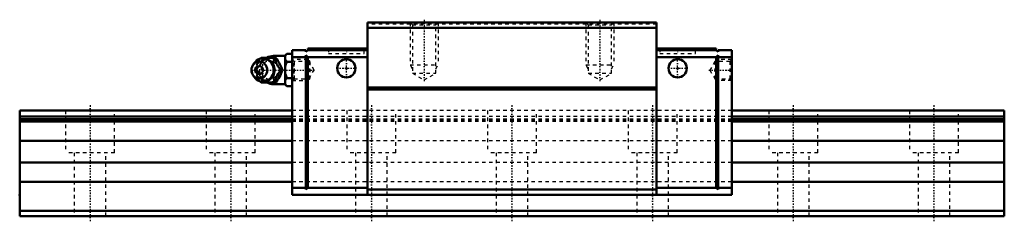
# Model space of a CAD drawing. Header units: millimetres. Extents: x -20 to 260, y -2 to 56.
import ezdxf

# ---------------------------------------------------------------- set-up
doc = ezdxf.new("R2010")
doc.units = ezdxf.units.MM
doc.linetypes.add('Center', pattern=[1.5, 0.45, -0.5, 0.05, -0.5])
doc.linetypes.add('Dashed', pattern=[2, 1, -1])
for name, color, linetype, lineweight in [('2d ConnectionPoints', 7, 'Continuous', 50), ('AM_0', 7, 'Continuous', 50), ('AM_4', 3, 'Continuous', 25), ('AM_5', 3, 'Continuous', 25), ('AM_7', 7, 'Center', 25), ('AM_9', 6, 'Dashed', 25)]:
    doc.layers.add(name, color=color, linetype=linetype, lineweight=lineweight)

# ---------------------------------------------------------------- blocks, each defined once
blk = doc.blocks.new('1_SRG_B_M6F_grease_nipple_joint_0_in_SRG35R1SS280LHG200BM6F7750001_0')
at = {"layer": 'AM_0'}
for p, q in [((48.43, 44.7), (48.65, 45)), ((48.65, 45), (52.83, 45)), ((55.5, 45.5), (52.2, 45.5)), ((56, 46.12), (55.5, 45.62)), ((55.5, 45.62), (55.5, 37.38)), ((56, 46.12), (57.5, 46.12)), ((46.7, 43.46), (46.34, 42.94)), ((56, 43.81), (57.5, 43.81)), ((46.34, 40.06), (46.7, 39.54)), ((54.27, 41.5), (54.71, 41.5)), ((48.65, 38), (48.42, 38.32)), ((48.65, 38), (52.83, 38)), ((52.2, 37.5), (55.5, 37.5)), ((55.5, 37.38), (56, 36.88)), ((56, 39.19), (57.5, 39.19)), ((56, 36.88), (57.5, 36.88))]:
    blk.add_line(p, q, dxfattribs=at)
for points in [[(52.4, 45), (52.58, 44.45), (52.8, 43.88), (52.98, 43.48), (53.21, 43.05), (53.45, 42.65), (53.72, 42.25), (54.27, 41.5)], [(54.71, 41.5), (54.45, 42.23), (54.28, 42.63), (54.09, 43.03), (53.78, 43.59), (53.43, 44.16), (53.13, 44.59), (52.83, 45)], [(56, 46.12), (55.71, 45.8), (55.5, 45.46)], [(55.5, 44.47), (55.56, 44.36), (55.75, 44.08), (56, 43.81)], [(56, 43.81), (55.71, 43.17), (55.5, 42.49)], [(54.27, 41.5), (53.87, 40.95), (53.47, 40.38), (53.22, 39.98), (53, 39.55), (52.81, 39.15), (52.65, 38.75), (52.4, 38)], [(52.83, 38), (53.35, 38.73), (53.61, 39.13), (53.85, 39.53), (54.15, 40.09), (54.4, 40.66), (54.56, 41.09), (54.71, 41.5)], [(55.5, 40.51), (55.56, 40.3), (55.75, 39.74), (56, 39.19)], [(56, 39.19), (55.71, 38.87), (55.5, 38.53)], [(55.5, 37.54), (55.56, 37.44), (55.75, 37.15), (56, 36.88)]]:
    blk.add_lwpolyline(points, dxfattribs=at)
for centre, radius, start, end in [((49.16, 41.5), 3.3, 270, 90), ((52.2, 41.5), 4, 90, 118.6907), ((52.2, 41.5), 4, 241.1732, 270)]:
    blk.add_arc(centre, radius, start, end, dxfattribs=at)
blk.add_ellipse((49.16, 41.5), major_axis=(0, 3.3), ratio=0.927184, start_param=2.207257, end_param=7.217521, dxfattribs=at)
for major_axis in [(0, 2.42), (0, -1.12)]:
    blk.add_ellipse((48.15, 41.5), major_axis=major_axis, ratio=0.927184, dxfattribs=at)
at = {"layer": 'AM_4'}
for p, q in [((52.2, 45.5), (52.2, 45)), ((52.2, 37.98), (52.2, 37.5))]:
    blk.add_line(p, q, dxfattribs=at)
blk.add_ellipse((49.97, 41.5), major_axis=(0, 2.97), ratio=0.927184, start_param=3.499913, end_param=5.924864, dxfattribs=at)
at = {"layer": 'AM_5', "linetype": 'Dashed'}
blk.add_line((58.04, 38.5), (58.04, 44.5), dxfattribs=at)
at = {"layer": 'AM_7'}
for p, q in [((49.16, 38.04), (49.16, 44.97)), ((52.2, 37.3), (52.2, 45.7)), ((45.69, 41.5), (64.03, 41.5))]:
    blk.add_line(p, q, dxfattribs=at)
at = {"layer": 'AM_9'}
for p, q in [((52.2, 45), (52.2, 37.98)), ((61.89, 44.5), (57.5, 44.5)), ((62.5, 43.89), (61.89, 44.5)), ((61.89, 44.5), (61.89, 38.5)), ((62.5, 43.89), (62.5, 39.11)), ((46.78, 41.5), (47.21, 41.5)), ((52.45, 41.5), (52.45, 41.47)), ((57.5, 38.5), (61.89, 38.5)), ((61.89, 38.5), (62.5, 39.11))]:
    blk.add_line(p, q, dxfattribs=at)
for points in [[(49.08, 45), (48.82, 44.27), (48.66, 43.87), (48.46, 43.47), (48.16, 42.91), (47.81, 42.34), (47.51, 41.91), (47.21, 41.5)], [(46.78, 41.5), (46.96, 42.05), (47.14, 42.52)], [(51.12, 38.99), (51.02, 38.93), (50.74, 38.8), (50.45, 38.7), (50.15, 38.64), (49.85, 38.62), (49.54, 38.63), (49.24, 38.69), (48.94, 38.79), (48.66, 38.92), (48.39, 39.09), (48.15, 39.29), (47.93, 39.52), (47.73, 39.78), (47.56, 40.06), (47.43, 40.37), (47.32, 40.68), (47.25, 41.01), (47.22, 41.34), (47.22, 41.68), (47.26, 42.01), (47.33, 42.34), (47.43, 42.65), (47.57, 42.95), (47.74, 43.23), (47.93, 43.48), (48.15, 43.71), (48.4, 43.91), (48.66, 44.08), (48.94, 44.21), (49.23, 44.31), (49.53, 44.36), (49.83, 44.38), (50.14, 44.36), (50.44, 44.3), (50.73, 44.21), (51.02, 44.07), (51.28, 43.9), (51.45, 43.76)], [(47.36, 43.02), (47.37, 43.03), (47.59, 43.45), (47.84, 43.85), (48.1, 44.25), (48.43, 44.7)], [(53.37, 42.82), (53.04, 43.15), (52.66, 43.46), (52.2, 43.75)], [(53.75, 40.77), (53.88, 41.11), (53.92, 41.46), (53.89, 41.81), (53.79, 42.16), (53.78, 42.17)], [(47.09, 40.59), (47.03, 40.75), (46.78, 41.5)], [(47.21, 41.5), (47.73, 40.77), (47.99, 40.37), (48.23, 39.97), (48.53, 39.41), (48.78, 38.84), (48.94, 38.41), (49.08, 38)], [(48.42, 38.32), (48.24, 38.55), (47.85, 39.12), (47.6, 39.53), (47.4, 39.91)], [(51.5, 39.28), (51.28, 39.1), (51.12, 38.99)], [(52.2, 39.25), (52.66, 39.54), (53.04, 39.85), (53.32, 40.13)]]:
    blk.add_lwpolyline(points, dxfattribs=at)
blk.add_arc((52.2, 41.5), 4, 118.6907, 241.1732, dxfattribs=at)
for centre, major_axis in [((51.18, 41.5), (0, -3.44)), ((49.7, 41.5), (0, -2.97))]:
    blk.add_ellipse(centre, major_axis=major_axis, ratio=0.927184, dxfattribs=at)
for centre, major_axis, start_param, end_param in [((49.16, 41.5), (0, 3.3), 0.934336, 2.207257), ((49.97, 41.5), (0, 2.97), 5.924864, 6.995274), ((51.05, 41.5), (0, -2.57), 2.639469, 6.785309), ((49.97, 41.5), (0, 2.97), 2.435208, 3.499913)]:
    blk.add_ellipse(centre, major_axis=major_axis, ratio=0.927184, start_param=start_param, end_param=end_param, dxfattribs=at)
blk = doc.blocks.new('2_SRG35RSSB_M6F1_Slide25_55_0_in_SRG35R1SS280LHG200BM6F7750001_0')
at = {"layer": 'AM_0'}
for p, q in [((78.9, 55), (78.9, 6)), ((161.1, 55), (78.9, 55)), ((161.1, 53.5), (78.9, 53.5)), ((161.1, 55), (161.1, 6)), ((61.9, 47.6), (78.9, 47.6)), ((61.9, 47.6), (61.9, 47.2)), ((178.1, 47.6), (161.1, 47.6)), ((178.1, 47.6), (178.1, 47.2)), ((61.4, 47.2), (57.5, 47.2)), ((57.5, 47.2), (57.5, 6)), ((61.4, 45.2), (57.5, 45.2)), ((61.4, 46.7), (61.9, 47.2)), ((61.4, 47.2), (61.4, 46.7)), ((61.9, 45.2), (61.4, 45.7)), ((61.4, 45.7), (61.4, 7.5)), ((78.9, 47.2), (61.9, 47.2)), ((61.9, 45.2), (61.9, 8)), ((78.9, 45.2), (61.9, 45.2)), ((161.1, 47.2), (178.1, 47.2)), ((161.1, 45.2), (178.1, 45.2)), ((178.6, 46.7), (178.1, 47.2)), ((178.1, 45.2), (178.6, 45.7)), ((178.1, 45.2), (178.1, 8)), ((178.6, 47.2), (182.5, 47.2)), ((178.6, 47.2), (178.6, 46.7)), ((178.6, 45.7), (178.6, 7.5)), ((178.6, 45.2), (182.5, 45.2)), ((182.5, 47.2), (182.5, 6)), ((161.1, 36.5), (78.9, 36.5)), ((161.1, 36), (78.9, 36)), ((61.4, 8), (57.5, 8)), ((57.5, 6), (182.5, 6)), ((61.4, 7.5), (61.9, 8)), ((78.9, 8), (61.9, 8)), ((161.1, 7.55), (78.9, 7.55)), ((161.1, 8), (178.1, 8)), ((178.6, 7.5), (178.1, 8)), ((178.6, 8), (182.5, 8))]:
    blk.add_line(p, q, dxfattribs=at)
for centre in [(72.9, 42), (167.1, 42)]:
    blk.add_circle(centre, 2.6, dxfattribs=at)
at = {"layer": 'AM_5', "linetype": 'Dashed'}
for p, q in [((91, 55), (91, 43)), ((99, 55), (99, 43)), ((141, 55), (141, 43)), ((149, 55), (149, 43)), ((61.5, 44.5), (61.5, 38.5)), ((91.68, 41.8), (91, 43)), ((91, 43), (99, 43)), ((98.32, 41.8), (99, 43)), ((141.68, 41.8), (141, 43)), ((141, 43), (149, 43)), ((148.32, 41.8), (149, 43)), ((178.1, 43.96), (178.5, 44.5)), ((182.5, 44.5), (178.5, 44.5)), ((178.5, 44.5), (178.5, 38.5)), ((178.1, 39.04), (178.5, 38.5)), ((182.5, 38.5), (178.5, 38.5))]:
    blk.add_line(p, q, dxfattribs=at)
at = {"layer": 'AM_7'}
for p, q in [((95, 55.82), (95, 37.87)), ((145, 55.82), (145, 37.87)), ((72.9, 47.67), (72.9, 46.13)), ((167.1, 47.67), (167.1, 46.13)), ((70.17, 42), (75.63, 42)), ((72.9, 39.27), (72.9, 44.73)), ((164.37, 42), (169.83, 42)), ((167.1, 39.27), (167.1, 44.73)), ((175.97, 41.5), (182.81, 41.5))]:
    blk.add_line(p, q, dxfattribs=at)
at = {"layer": 'AM_9'}
for p, q in [((161.1, 54.5), (78.9, 54.5)), ((91, 55), (91.68, 54.32)), ((91.68, 54.32), (91.68, 40.6)), ((91.68, 54.32), (98.32, 54.32)), ((98.32, 54.32), (99, 55)), ((98.32, 40.6), (98.32, 54.32)), ((141, 55), (141.68, 54.32)), ((141.68, 54.32), (141.68, 40.6)), ((141.68, 54.32), (148.32, 54.32)), ((148.32, 54.32), (149, 55)), ((148.32, 40.6), (148.32, 54.32)), ((67.8, 47.6), (67.8, 46.2)), ((78, 46.2), (78, 47.6)), ((162, 47.6), (162, 46.2)), ((172.2, 46.2), (172.2, 47.6)), ((67.8, 46.2), (78, 46.2)), ((162, 46.2), (172.2, 46.2)), ((58.04, 43.96), (57.5, 44.5)), ((62.3, 43.96), (58.04, 43.96)), ((58.04, 43.96), (58.04, 39.04)), ((63.72, 41.5), (62.3, 43.96)), ((62.3, 43.96), (62.3, 39.04)), ((177.7, 43.96), (176.28, 41.5)), ((181.96, 43.96), (177.7, 43.96)), ((177.7, 43.96), (177.7, 39.04)), ((182.5, 44.5), (181.96, 43.96)), ((181.96, 43.96), (181.96, 39.04)), ((62.3, 39.04), (63.72, 41.5)), ((91.68, 40.6), (95, 38.68)), ((91.68, 40.6), (98.32, 40.6)), ((95, 38.68), (98.32, 40.6)), ((141.68, 40.6), (148.32, 40.6)), ((141.68, 40.6), (145, 38.68)), ((145, 38.68), (148.32, 40.6)), ((176.28, 41.5), (177.7, 39.04)), ((57.5, 38.5), (58.04, 39.04)), ((58.04, 39.04), (62.3, 39.04)), ((177.7, 39.04), (181.96, 39.04)), ((181.96, 39.04), (182.5, 38.5)), ((182.5, 30), (57.5, 30)), ((182.5, 28.34), (57.5, 28.34)), ((182.5, 27.5), (57.5, 27.5)), ((182.5, 27.25), (57.5, 27.25)), ((182.5, 26.9), (57.5, 26.9)), ((182.5, 21.4), (57.5, 21.4)), ((182.5, 15.2), (57.5, 15.2)), ((182.5, 9.7), (57.5, 9.7))]:
    blk.add_line(p, q, dxfattribs=at)
blk = doc.blocks.new('3_SRG35R28020_Track_1_0_in_SRG35R1SS280LHG200BM6F7750001_0')
at = {"layer": 'AM_0'}
for p, q in [((57.5, 30), (-20, 30)), ((-20, 30), (-20, 0)), ((57.5, 28.34), (-20, 28.34)), ((260, 30), (182.5, 30)), ((260, 28.34), (182.5, 28.34)), ((260, 30), (260, 0)), ((57.5, 27.5), (-20, 27.5)), ((57.5, 27.25), (-20, 27.25)), ((57.5, 26.9), (-20, 26.9)), ((260, 27.5), (182.5, 27.5)), ((260, 27.25), (182.5, 27.25)), ((260, 26.9), (182.5, 26.9)), ((57.5, 21.4), (-20, 21.4)), ((260, 21.4), (182.5, 21.4)), ((57.5, 15.2), (-20, 15.2)), ((260, 15.2), (182.5, 15.2)), ((57.5, 9.7), (-20, 9.7)), ((260, 9.7), (182.5, 9.7)), ((260, 1.5), (-20, 1.5)), ((260, 0), (-20, 0))]:
    blk.add_line(p, q, dxfattribs=at)
at = {"layer": 'AM_7'}
for p, q in [((0, 31.5), (0, -1.5)), ((40, 31.5), (40, -1.5)), ((80, 31.5), (80, -1.5)), ((120, 31.5), (120, -1.5)), ((160, 31.5), (160, -1.5)), ((200, 31.5), (200, -1.5)), ((240, 31.5), (240, -1.5))]:
    blk.add_line(p, q, dxfattribs=at)
at = {"layer": 'AM_9'}
for p, q in [((-7, 30), (-7, 18)), ((7, 18), (7, 30)), ((33, 30), (33, 18)), ((47, 18), (47, 30)), ((182.5, 30), (57.5, 30)), ((182.5, 28.34), (57.5, 28.34)), ((73, 30), (73, 18)), ((87, 18), (87, 30)), ((113, 30), (113, 18)), ((127, 18), (127, 30)), ((153, 30), (153, 18)), ((167, 18), (167, 30)), ((193, 30), (193, 18)), ((207, 18), (207, 30)), ((233, 30), (233, 18)), ((247, 18), (247, 30)), ((182.5, 27.5), (57.5, 27.5)), ((182.5, 27.25), (57.5, 27.25)), ((182.5, 26.9), (57.5, 26.9)), ((182.5, 21.4), (57.5, 21.4)), ((7, 18), (-7, 18)), ((-4.5, 18), (-4.5, 0)), ((4.5, 0), (4.5, 18)), ((47, 18), (33, 18)), ((35.5, 18), (35.5, 0)), ((44.5, 0), (44.5, 18)), ((87, 18), (73, 18)), ((75.5, 18), (75.5, 0)), ((84.5, 0), (84.5, 18)), ((127, 18), (113, 18)), ((115.5, 18), (115.5, 0)), ((124.5, 0), (124.5, 18)), ((167, 18), (153, 18)), ((155.5, 18), (155.5, 0)), ((164.5, 0), (164.5, 18)), ((207, 18), (193, 18)), ((195.5, 18), (195.5, 0)), ((204.5, 0), (204.5, 18)), ((247, 18), (233, 18)), ((235.5, 18), (235.5, 0)), ((244.5, 0), (244.5, 18)), ((182.5, 15.2), (57.5, 15.2)), ((182.5, 9.7), (57.5, 9.7))]:
    blk.add_line(p, q, dxfattribs=at)

msp = doc.modelspace()

# ---------------------------------------------------------------- linework, layer by layer
at = {"layer": '2d ConnectionPoints'}
for p in [(72.9, 42), (72.9, 42), (167.1, 42), (167.1, 42), (57.5, 41.5), (182.5, 41.5), (-20, 6), (120, 6), (0, 0), (0, 0)]:
    msp.add_point(p, dxfattribs=at)

# ---------------------------------------------------------------- block references
for name in ['2_SRG35RSSB_M6F1_Slide25_55_0_in_SRG35R1SS280LHG200BM6F7750001_0', '1_SRG_B_M6F_grease_nipple_joint_0_in_SRG35R1SS280LHG200BM6F7750001_0', '3_SRG35R28020_Track_1_0_in_SRG35R1SS280LHG200BM6F7750001_0']:
    msp.add_blockref(name, (0, 0))

doc.saveas('drawing.dxf')
